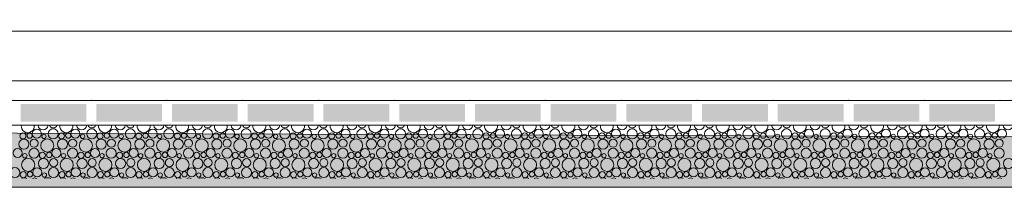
# Model space of a CAD drawing. Header units: millimetres. Extents: x 15166 to 94641, y -300 to 6935.
# Tile 8 of 32: x 29764 to 32547, y -300 to 173. Entities that reach past the tile are written whole.
import ezdxf

# ---------------------------------------------------------------- set-up
doc = ezdxf.new("R2010")
doc.units = ezdxf.units.MM
doc.header["$MEASUREMENT"] = 0
for name, color, linetype in [('Métal _ Bardage.Charp_Couv_Bard_Métal', 7, 'Continuous'), ('Nouveau_Terrain _ Original.Terrain', 7, 'Continuous'), ('Nouveau_VRD _ Voirie 3d.VRD', 7, 'Continuous')]:
    doc.layers.add(name, color=color, linetype=linetype)

# ---------------------------------------------------------------- blocks, each defined once
blk = doc.blocks.new('Élément de coupe_3')
at = {"layer": 'Métal _ Bardage.Charp_Couv_Bard_Métal', "color": 7, "linetype": 'Continuous', "lineweight": 15}
blk.add_line((49496.8, 140), (17329.3, 140), dxfattribs=at)
blk = doc.blocks.new('*X9')
at = {"layer": 'Nouveau_VRD _ Voirie 3d.VRD', "color": 33, "linetype": 'Continuous', "lineweight": 15, "true_color": 0xf48e54}
for centre, radius in [((29812, -148.8), 12.8), ((29858.1, -149.5), 14.2), ((29921.1, -148.8), 12.8), ((29967.2, -149.5), 14.2), ((30030.3, -148.8), 12.8), ((30076.3, -149.5), 14.2), ((30139.4, -148.8), 12.8), ((30185.4, -149.5), 14.2), ((30248.5, -148.8), 12.8), ((30294.5, -149.5), 14.2), ((30357.6, -148.8), 12.8), ((30403.6, -149.5), 14.2), ((30466.7, -148.8), 12.8), ((30512.7, -149.5), 14.2), ((30575.8, -148.8), 12.8), ((30621.9, -149.5), 14.2), ((30684.9, -148.8), 12.8), ((30731, -149.5), 14.2), ((30794, -148.8), 12.8), ((30840.1, -149.5), 14.2), ((30903.2, -148.8), 12.8), ((30949.2, -149.5), 14.2), ((31012.3, -148.8), 12.8), ((31058.3, -149.5), 14.2), ((31121.4, -148.8), 12.8), ((31167.4, -149.5), 14.2), ((31230.5, -148.8), 12.8), ((31276.5, -149.5), 14.2), ((31339.6, -148.8), 12.8), ((31385.6, -149.5), 14.2), ((31448.7, -148.8), 12.8), ((31494.8, -149.5), 14.2), ((31557.8, -148.8), 12.8), ((31603.9, -149.5), 14.2), ((31666.9, -148.8), 12.8), ((31713, -149.5), 14.2), ((31776, -148.8), 12.8), ((31822.1, -149.5), 14.2), ((31885.2, -148.8), 12.8), ((31931.2, -149.5), 14.2), ((31994.3, -148.8), 12.8), ((32040.3, -149.5), 14.2), ((32103.4, -148.8), 12.8), ((32149.4, -149.5), 14.2), ((32212.5, -148.8), 12.8), ((32258.5, -149.5), 14.2), ((32321.6, -148.8), 12.8), ((32367.7, -149.5), 14.2), ((32430.7, -148.8), 12.8), ((32476.8, -149.5), 14.2), ((32539.8, -148.8), 12.8), ((29775.6, -178.4), 14.3), ((29772.7, -155.2), 8.58), ((29791.8, -154.2), 7.52), ((29804.4, -175.8), 11.5), ((29841.6, -182.2), 18.4), ((29832.2, -156.5), 6.2), ((29884.7, -178.4), 14.3), ((29881.8, -155.2), 8.58), ((29900.9, -154.2), 7.52), ((29913.5, -175.8), 11.5), ((29950.7, -182.2), 18.4), ((29941.4, -156.5), 6.2), ((29993.8, -178.4), 14.3), ((29990.9, -155.2), 8.58), ((30010, -154.2), 7.52), ((30022.6, -175.8), 11.5), ((30059.8, -182.2), 18.4), ((30050.5, -156.5), 6.2), ((30102.9, -178.4), 14.3), ((30100, -155.2), 8.58), ((30119.2, -154.2), 7.52), ((30131.7, -175.8), 11.5), ((30168.9, -182.2), 18.4), ((30159.6, -156.5), 6.2), ((30212, -178.4), 14.3), ((30209.1, -155.2), 8.58), ((30228.3, -154.2), 7.52), ((30240.8, -175.8), 11.5), ((30278.1, -182.2), 18.4), ((30268.7, -156.5), 6.2), ((30321.1, -178.4), 14.3), ((30318.2, -155.2), 8.58), ((30337.4, -154.2), 7.52), ((30349.9, -175.8), 11.5), ((30387.2, -182.2), 18.4), ((30377.8, -156.5), 6.2), ((30430.2, -178.4), 14.3), ((30427.3, -155.2), 8.58), ((30446.5, -154.2), 7.52), ((30459.1, -175.8), 11.5), ((30496.3, -182.2), 18.4), ((30486.9, -156.5), 6.2), ((30539.4, -178.4), 14.3), ((30536.5, -155.2), 8.58), ((30555.6, -154.2), 7.52), ((30568.2, -175.8), 11.5), ((30605.4, -182.2), 18.4), ((30596, -156.5), 6.2), ((30648.5, -178.4), 14.3), ((30645.6, -155.2), 8.58), ((30664.7, -154.2), 7.52), ((30677.3, -175.8), 11.5), ((30714.5, -182.2), 18.4), ((30705.1, -156.5), 6.2), ((30757.6, -178.4), 14.3), ((30754.7, -155.2), 8.58), ((30773.8, -154.2), 7.52), ((30786.4, -175.8), 11.5), ((30823.6, -182.2), 18.4), ((30814.3, -156.5), 6.2), ((30866.7, -178.4), 14.3), ((30863.8, -155.2), 8.58), ((30882.9, -154.2), 7.52), ((30895.5, -175.8), 11.5), ((30932.7, -182.2), 18.4), ((30923.4, -156.5), 6.2), ((30975.8, -178.4), 14.3), ((30972.9, -155.2), 8.58), ((30992.1, -154.2), 7.52), ((31004.6, -175.8), 11.5), ((31041.8, -182.2), 18.4), ((31032.5, -156.5), 6.2), ((31084.9, -178.4), 14.3), ((31082, -155.2), 8.58), ((31101.2, -154.2), 7.52), ((31113.7, -175.8), 11.5), ((31151, -182.2), 18.4), ((31141.6, -156.5), 6.2), ((31194, -178.4), 14.3), ((31191.1, -155.2), 8.58), ((31210.3, -154.2), 7.52), ((31222.8, -175.8), 11.5), ((31260.1, -182.2), 18.4), ((31250.7, -156.5), 6.2), ((31303.1, -178.4), 14.3), ((31300.2, -155.2), 8.58), ((31319.4, -154.2), 7.52), ((31331.9, -175.8), 11.5), ((31369.2, -182.2), 18.4), ((31359.8, -156.5), 6.2), ((31412.3, -178.4), 14.3), ((31409.4, -155.2), 8.58), ((31428.5, -154.2), 7.52), ((31441.1, -175.8), 11.5), ((31478.3, -182.2), 18.4), ((31468.9, -156.5), 6.2), ((31521.4, -178.4), 14.3), ((31518.5, -155.2), 8.58), ((31537.6, -154.2), 7.52), ((31550.2, -175.8), 11.5), ((31587.4, -182.2), 18.4), ((31578, -156.5), 6.2), ((31630.5, -178.4), 14.3), ((31627.6, -155.2), 8.58), ((31646.7, -154.2), 7.52), ((31659.3, -175.8), 11.5), ((31696.5, -182.2), 18.4), ((31687.1, -156.5), 6.2), ((31739.6, -178.4), 14.3), ((31736.7, -155.2), 8.58), ((31755.8, -154.2), 7.52), ((31768.4, -175.8), 11.5), ((31805.6, -182.2), 18.4), ((31796.3, -156.5), 6.2), ((31848.7, -178.4), 14.3), ((31845.8, -155.2), 8.58), ((31864.9, -154.2), 7.52), ((31877.5, -175.8), 11.5), ((31914.7, -182.2), 18.4), ((31905.4, -156.5), 6.2), ((31957.8, -178.4), 14.3), ((31954.9, -155.2), 8.58), ((31974.1, -154.2), 7.52), ((31986.6, -175.8), 11.5), ((32023.9, -182.2), 18.4), ((32014.5, -156.5), 6.2), ((32066.9, -178.4), 14.3), ((32064, -155.2), 8.58), ((32083.2, -154.2), 7.52), ((32095.7, -175.8), 11.5), ((32133, -182.2), 18.4), ((32123.6, -156.5), 6.2), ((32176, -178.4), 14.3), ((32173.1, -155.2), 8.58), ((32192.3, -154.2), 7.52), ((32204.8, -175.8), 11.5), ((32242.1, -182.2), 18.4), ((32232.7, -156.5), 6.2), ((32285.1, -178.4), 14.3), ((32282.3, -155.2), 8.58), ((32301.4, -154.2), 7.52), ((32314, -175.8), 11.5), ((32351.2, -182.2), 18.4), ((32341.8, -156.5), 6.2), ((32394.3, -178.4), 14.3), ((32391.4, -155.2), 8.58), ((32410.5, -154.2), 7.52), ((32423.1, -175.8), 11.5), ((32460.3, -182.2), 18.4), ((32450.9, -156.5), 6.2), ((32503.4, -178.4), 14.3), ((32500.5, -155.2), 8.58), ((32519.6, -154.2), 7.52), ((32532.2, -175.8), 11.5), ((29758, -203.4), 12.8), ((29804.1, -204.1), 14.2), ((29867.1, -203.4), 12.8), ((29913.2, -204.1), 14.2), ((29976.3, -203.4), 12.8), ((30022.3, -204.1), 14.2), ((30085.4, -203.4), 12.8), ((30131.4, -204.1), 14.2), ((30194.5, -203.4), 12.8), ((30240.5, -204.1), 14.2), ((30303.6, -203.4), 12.8), ((30349.6, -204.1), 14.2), ((30412.7, -203.4), 12.8), ((30458.7, -204.1), 14.2), ((30521.8, -203.4), 12.8), ((30567.9, -204.1), 14.2), ((30630.9, -203.4), 12.8), ((30677, -204.1), 14.2), ((30740, -203.4), 12.8), ((30786.1, -204.1), 14.2), ((30849.2, -203.4), 12.8), ((30895.2, -204.1), 14.2), ((30958.3, -203.4), 12.8), ((31004.3, -204.1), 14.2), ((31067.4, -203.4), 12.8), ((31113.4, -204.1), 14.2), ((31176.5, -203.4), 12.8), ((31222.5, -204.1), 14.2), ((31285.6, -203.4), 12.8), ((31331.6, -204.1), 14.2), ((31394.7, -203.4), 12.8), ((31440.8, -204.1), 14.2), ((31503.8, -203.4), 12.8), ((31549.9, -204.1), 14.2), ((31612.9, -203.4), 12.8), ((31659, -204.1), 14.2), ((31722, -203.4), 12.8), ((31768.1, -204.1), 14.2), ((31831.2, -203.4), 12.8), ((31877.2, -204.1), 14.2), ((31940.3, -203.4), 12.8), ((31986.3, -204.1), 14.2), ((32049.4, -203.4), 12.8), ((32095.4, -204.1), 14.2), ((32158.5, -203.4), 12.8), ((32204.5, -204.1), 14.2), ((32267.6, -203.4), 12.8), ((32313.7, -204.1), 14.2), ((32376.7, -203.4), 12.8), ((32422.8, -204.1), 14.2), ((32485.8, -203.4), 12.8), ((32531.9, -204.1), 14.2), ((29787.6, -236.8), 18.4), ((29778.2, -211.1), 6.2), ((29830.7, -233), 14.3), ((29827.8, -209.8), 8.58), ((29846.9, -208.8), 7.52), ((29859.5, -230.4), 11.5), ((29896.7, -236.8), 18.4), ((29887.4, -211.1), 6.2), ((29939.8, -233), 14.3), ((29936.9, -209.8), 8.58), ((29956, -208.8), 7.52), ((29968.6, -230.4), 11.5), ((30005.8, -236.8), 18.4), ((29996.5, -211.1), 6.2), ((30048.9, -233), 14.3), ((30046, -209.8), 8.58), ((30065.2, -208.8), 7.52), ((30077.7, -230.4), 11.5), ((30114.9, -236.8), 18.4), ((30105.6, -211.1), 6.2), ((30158, -233), 14.3), ((30155.1, -209.8), 8.58), ((30174.3, -208.8), 7.52), ((30186.8, -230.4), 11.5), ((30224.1, -236.8), 18.4), ((30214.7, -211.1), 6.2), ((30267.1, -233), 14.3), ((30264.2, -209.8), 8.58), ((30283.4, -208.8), 7.52), ((30295.9, -230.4), 11.5), ((30333.2, -236.8), 18.4), ((30323.8, -211.1), 6.2), ((30376.2, -233), 14.3), ((30373.3, -209.8), 8.58), ((30392.5, -208.8), 7.52), ((30405.1, -230.4), 11.5), ((30442.3, -236.8), 18.4), ((30432.9, -211.1), 6.2), ((30485.4, -233), 14.3), ((30482.5, -209.8), 8.58), ((30501.6, -208.8), 7.52), ((30514.2, -230.4), 11.5), ((30551.4, -236.8), 18.4), ((30542, -211.1), 6.2), ((30594.5, -233), 14.3), ((30591.6, -209.8), 8.58), ((30610.7, -208.8), 7.52), ((30623.3, -230.4), 11.5), ((30660.5, -236.8), 18.4), ((30651.1, -211.1), 6.2), ((30703.6, -233), 14.3), ((30700.7, -209.8), 8.58), ((30719.8, -208.8), 7.52), ((30732.4, -230.4), 11.5), ((30769.6, -236.8), 18.4), ((30760.3, -211.1), 6.2), ((30812.7, -233), 14.3), ((30809.8, -209.8), 8.58), ((30828.9, -208.8), 7.52), ((30841.5, -230.4), 11.5), ((30878.7, -236.8), 18.4), ((30869.4, -211.1), 6.2), ((30921.8, -233), 14.3), ((30918.9, -209.8), 8.58), ((30938.1, -208.8), 7.52), ((30950.6, -230.4), 11.5), ((30987.8, -236.8), 18.4), ((30978.5, -211.1), 6.2), ((31030.9, -233), 14.3), ((31028, -209.8), 8.58), ((31047.2, -208.8), 7.52), ((31059.7, -230.4), 11.5), ((31097, -236.8), 18.4), ((31087.6, -211.1), 6.2), ((31140, -233), 14.3), ((31137.1, -209.8), 8.58), ((31156.3, -208.8), 7.52), ((31168.8, -230.4), 11.5), ((31206.1, -236.8), 18.4), ((31196.7, -211.1), 6.2), ((31249.1, -233), 14.3), ((31246.2, -209.8), 8.58), ((31265.4, -208.8), 7.52), ((31277.9, -230.4), 11.5), ((31315.2, -236.8), 18.4), ((31305.8, -211.1), 6.2), ((31358.3, -233), 14.3), ((31355.4, -209.8), 8.58), ((31374.5, -208.8), 7.52), ((31387.1, -230.4), 11.5), ((31424.3, -236.8), 18.4), ((31414.9, -211.1), 6.2), ((31467.4, -233), 14.3), ((31464.5, -209.8), 8.58), ((31483.6, -208.8), 7.52), ((31496.2, -230.4), 11.5), ((31533.4, -236.8), 18.4), ((31524, -211.1), 6.2), ((31576.5, -233), 14.3), ((31573.6, -209.8), 8.58), ((31592.7, -208.8), 7.52), ((31605.3, -230.4), 11.5), ((31642.5, -236.8), 18.4), ((31633.1, -211.1), 6.2), ((31685.6, -233), 14.3), ((31682.7, -209.8), 8.58), ((31701.8, -208.8), 7.52), ((31714.4, -230.4), 11.5), ((31751.6, -236.8), 18.4), ((31742.3, -211.1), 6.2), ((31794.7, -233), 14.3), ((31791.8, -209.8), 8.58), ((31810.9, -208.8), 7.52), ((31823.5, -230.4), 11.5), ((31860.7, -236.8), 18.4), ((31851.4, -211.1), 6.2), ((31903.8, -233), 14.3), ((31900.9, -209.8), 8.58), ((31920.1, -208.8), 7.52), ((31932.6, -230.4), 11.5), ((31969.9, -236.8), 18.4), ((31960.5, -211.1), 6.2), ((32012.9, -233), 14.3), ((32010, -209.8), 8.58), ((32029.2, -208.8), 7.52), ((32041.7, -230.4), 11.5), ((32079, -236.8), 18.4), ((32069.6, -211.1), 6.2), ((32122, -233), 14.3), ((32119.1, -209.8), 8.58), ((32138.3, -208.8), 7.52), ((32150.8, -230.4), 11.5), ((32188.1, -236.8), 18.4), ((32178.7, -211.1), 6.2), ((32231.1, -233), 14.3), ((32228.3, -209.8), 8.58), ((32247.4, -208.8), 7.52), ((32260, -230.4), 11.5), ((32297.2, -236.8), 18.4), ((32287.8, -211.1), 6.2), ((32340.3, -233), 14.3), ((32337.4, -209.8), 8.58), ((32356.5, -208.8), 7.52), ((32369.1, -230.4), 11.5), ((32406.3, -236.8), 18.4), ((32396.9, -211.1), 6.2), ((32449.4, -233), 14.3), ((32446.5, -209.8), 8.58), ((32465.6, -208.8), 7.52), ((32478.2, -230.4), 11.5), ((32515.4, -236.8), 18.4), ((32506, -211.1), 6.2), ((32558.5, -233), 14.3), ((29750.1, -258.7), 14.2), ((29813.1, -258), 12.8), ((29859.2, -258.7), 14.2), ((29922.3, -258), 12.8), ((29968.3, -258.7), 14.2), ((30031.4, -258), 12.8), ((30077.4, -258.7), 14.2), ((30140.5, -258), 12.8), ((30186.5, -258.7), 14.2), ((30249.6, -258), 12.8), ((30295.6, -258.7), 14.2), ((30358.7, -258), 12.8), ((30404.7, -258.7), 14.2), ((30467.8, -258), 12.8), ((30513.9, -258.7), 14.2), ((30576.9, -258), 12.8), ((30623, -258.7), 14.2), ((30686, -258), 12.8), ((30732.1, -258.7), 14.2), ((30795.2, -258), 12.8), ((30841.2, -258.7), 14.2), ((30904.3, -258), 12.8), ((30950.3, -258.7), 14.2), ((31013.4, -258), 12.8), ((31059.4, -258.7), 14.2), ((31122.5, -258), 12.8), ((31168.5, -258.7), 14.2), ((31231.6, -258), 12.8), ((31277.6, -258.7), 14.2), ((31340.7, -258), 12.8), ((31386.8, -258.7), 14.2), ((31449.8, -258), 12.8), ((31495.9, -258.7), 14.2), ((31558.9, -258), 12.8), ((31605, -258.7), 14.2), ((31668, -258), 12.8), ((31714.1, -258.7), 14.2), ((31777.2, -258), 12.8), ((31823.2, -258.7), 14.2), ((31886.3, -258), 12.8), ((31932.3, -258.7), 14.2), ((31995.4, -258), 12.8), ((32041.4, -258.7), 14.2), ((32104.5, -258), 12.8), ((32150.5, -258.7), 14.2), ((32213.6, -258), 12.8), ((32259.7, -258.7), 14.2), ((32322.7, -258), 12.8), ((32368.8, -258.7), 14.2), ((32431.8, -258), 12.8), ((32477.9, -258.7), 14.2), ((32540.9, -258), 12.8), ((29773.8, -264.4), 8.58), ((29792.9, -263.4), 7.52), ((29833.4, -265.7), 6.2), ((29882.9, -264.4), 8.58), ((29902, -263.4), 7.52), ((29942.5, -265.7), 6.2), ((29992, -264.4), 8.58), ((30011.2, -263.4), 7.52), ((30051.6, -265.7), 6.2), ((30101.1, -264.4), 8.58), ((30120.3, -263.4), 7.52), ((30160.7, -265.7), 6.2), ((30210.2, -264.4), 8.58), ((30229.4, -263.4), 7.52), ((30269.8, -265.7), 6.2), ((30319.3, -264.4), 8.58), ((30338.5, -263.4), 7.52), ((30378.9, -265.7), 6.2), ((30428.5, -264.4), 8.58), ((30447.6, -263.4), 7.52), ((30488, -265.7), 6.2), ((30537.6, -264.4), 8.58), ((30556.7, -263.4), 7.52), ((30597.1, -265.7), 6.2), ((30646.7, -264.4), 8.58), ((30665.8, -263.4), 7.52), ((30706.3, -265.7), 6.2), ((30755.8, -264.4), 8.58), ((30774.9, -263.4), 7.52), ((30815.4, -265.7), 6.2), ((30864.9, -264.4), 8.58), ((30884.1, -263.4), 7.52), ((30924.5, -265.7), 6.2), ((30974, -264.4), 8.58), ((30993.2, -263.4), 7.52), ((31033.6, -265.7), 6.2), ((31083.1, -264.4), 8.58), ((31102.3, -263.4), 7.52), ((31142.7, -265.7), 6.2), ((31192.2, -264.4), 8.58), ((31211.4, -263.4), 7.52), ((31251.8, -265.7), 6.2), ((31301.4, -264.4), 8.58), ((31320.5, -263.4), 7.52), ((31360.9, -265.7), 6.2), ((31410.5, -264.4), 8.58), ((31429.6, -263.4), 7.52), ((31470, -265.7), 6.2), ((31519.6, -264.4), 8.58), ((31538.7, -263.4), 7.52), ((31579.1, -265.7), 6.2), ((31628.7, -264.4), 8.58), ((31647.8, -263.4), 7.52), ((31688.3, -265.7), 6.2), ((31737.8, -264.4), 8.58), ((31756.9, -263.4), 7.52), ((31797.4, -265.7), 6.2), ((31846.9, -264.4), 8.58), ((31866.1, -263.4), 7.52), ((31906.5, -265.7), 6.2), ((31956, -264.4), 8.58), ((31975.2, -263.4), 7.52), ((32015.6, -265.7), 6.2), ((32065.1, -264.4), 8.58), ((32084.3, -263.4), 7.52), ((32124.7, -265.7), 6.2), ((32174.3, -264.4), 8.58), ((32193.4, -263.4), 7.52), ((32233.8, -265.7), 6.2), ((32283.4, -264.4), 8.58), ((32302.5, -263.4), 7.52), ((32342.9, -265.7), 6.2), ((32392.5, -264.4), 8.58), ((32411.6, -263.4), 7.52), ((32452, -265.7), 6.2), ((32501.6, -264.4), 8.58), ((32520.7, -263.4), 7.52)]:
    blk.add_circle(centre, radius, dxfattribs=at)
for centre, radius, start, end in [((29786.5, -127.6), 18.4, 172.6812, 7.3188), ((29829.6, -123.8), 14.3, 185.6052, 354.3948), ((29858.4, -121.2), 11.5, 200.5726, 339.4274), ((29895.6, -127.6), 18.4, 172.6812, 7.3188), ((29938.7, -123.8), 14.3, 185.6052, 354.3948), ((29967.5, -121.2), 11.5, 200.5726, 339.4274), ((30004.7, -127.6), 18.4, 172.6812, 7.3188), ((30047.8, -123.8), 14.3, 185.6052, 354.3948), ((30076.6, -121.2), 11.5, 200.5726, 339.4274), ((30113.8, -127.6), 18.4, 172.6812, 7.3188), ((30156.9, -123.8), 14.3, 185.6052, 354.3948), ((30185.7, -121.2), 11.5, 200.5726, 339.4274), ((30222.9, -127.6), 18.4, 172.6812, 7.3188), ((30266, -123.8), 14.3, 185.6052, 354.3948), ((30294.8, -121.2), 11.5, 200.5726, 339.4274), ((30332.1, -127.6), 18.4, 172.6812, 7.3188), ((30375.1, -123.8), 14.3, 185.6052, 354.3948), ((30403.9, -121.2), 11.5, 200.5726, 339.4274), ((30441.2, -127.6), 18.4, 172.6812, 7.3188), ((30484.2, -123.8), 14.3, 185.6052, 354.3948), ((30513.1, -121.2), 11.5, 200.5726, 339.4274), ((30550.3, -127.6), 18.4, 172.6812, 7.3188), ((30593.4, -123.8), 14.3, 185.6052, 354.3948), ((30622.2, -121.2), 11.5, 200.5726, 339.4274), ((30659.4, -127.6), 18.4, 172.6812, 7.3188), ((30702.5, -123.8), 14.3, 185.6052, 354.3948), ((30731.3, -121.2), 11.5, 200.5726, 339.4274), ((30768.5, -127.6), 18.4, 172.6812, 7.3188), ((30811.6, -123.8), 14.3, 185.6052, 354.3948), ((30840.4, -121.2), 11.5, 200.5726, 339.4274), ((30877.6, -127.6), 18.4, 172.6812, 7.3188), ((30920.7, -123.8), 14.3, 185.6052, 354.3948), ((30949.5, -121.2), 11.5, 200.5726, 339.4274), ((30986.7, -127.6), 18.4, 172.6812, 7.3188), ((31029.8, -123.8), 14.3, 185.6052, 354.3948), ((31058.6, -121.2), 11.5, 200.5726, 339.4274), ((31095.8, -127.6), 18.4, 172.6812, 7.3188), ((31138.9, -123.8), 14.3, 185.6052, 354.3948), ((31167.7, -121.2), 11.5, 200.5726, 339.4274), ((31205, -127.6), 18.4, 172.6812, 7.3188), ((31248, -123.8), 14.3, 185.6052, 354.3948), ((31276.8, -121.2), 11.5, 200.5726, 339.4274), ((31314.1, -127.6), 18.4, 172.6812, 7.3188), ((31357.1, -123.8), 14.3, 185.6052, 354.3948), ((31385.9, -121.2), 11.5, 200.5726, 339.4274), ((31423.2, -127.6), 18.4, 172.6812, 7.3188), ((31466.3, -123.8), 14.3, 185.6052, 354.3948), ((31495.1, -121.2), 11.5, 200.5726, 339.4274), ((31532.3, -127.6), 18.4, 172.6812, 7.3188), ((31575.4, -123.8), 14.3, 185.6052, 354.3948), ((31604.2, -121.2), 11.5, 200.5726, 339.4274), ((31641.4, -127.6), 18.4, 172.6812, 7.3188), ((31684.5, -123.8), 14.3, 185.6052, 354.3948), ((31713.3, -121.2), 11.5, 200.5726, 339.4274), ((31750.5, -127.6), 18.4, 172.6812, 7.3188), ((31793.6, -123.8), 14.3, 185.6052, 354.3948), ((31822.4, -121.2), 11.5, 200.5726, 339.4274), ((31859.6, -127.6), 18.4, 172.6812, 7.3188), ((31902.7, -123.8), 14.3, 185.6052, 354.3948), ((31931.5, -121.2), 11.5, 200.5726, 339.4274), ((31968.7, -127.6), 18.4, 172.6812, 7.3188), ((32011.8, -123.8), 14.3, 185.6052, 354.3948), ((32040.6, -121.2), 11.5, 200.5726, 339.4274), ((32077.9, -127.6), 18.4, 172.6812, 7.3188), ((32120.9, -123.8), 14.3, 185.6052, 354.3948), ((32149.7, -121.2), 11.5, 200.5726, 339.4274), ((32187, -127.6), 18.4, 172.6812, 7.3188), ((32230, -123.8), 14.3, 185.6052, 354.3948), ((32258.8, -121.2), 11.5, 200.5726, 339.4274), ((32296.1, -127.6), 18.4, 172.6812, 7.3188), ((32339.1, -123.8), 14.3, 185.6052, 354.3948), ((32368, -121.2), 11.5, 200.5726, 339.4274), ((32405.2, -127.6), 18.4, 172.6812, 7.3188), ((32448.3, -123.8), 14.3, 185.6052, 354.3948), ((32477.1, -121.2), 11.5, 200.5726, 339.4274), ((32514.3, -127.6), 18.4, 172.6812, 7.3188), ((32557.4, -123.8), 14.3, 185.6052, 354.3948), ((29776.7, -287.6), 14.3, 59.7951, 120.2049), ((29805.5, -285), 11.5, 57.6732, 122.3268), ((29842.7, -291.4), 18.4, 61.2883, 118.7117), ((29885.8, -287.6), 14.3, 59.7951, 120.2049), ((29914.6, -285), 11.5, 57.6732, 122.3268), ((29951.8, -291.4), 18.4, 61.2883, 118.7117), ((29994.9, -287.6), 14.3, 59.7951, 120.2049), ((30023.7, -285), 11.5, 57.6732, 122.3268), ((30060.9, -291.4), 18.4, 61.2883, 118.7117), ((30104, -287.6), 14.3, 59.7951, 120.2049), ((30132.8, -285), 11.5, 57.6732, 122.3268), ((30170.1, -291.4), 18.4, 61.2883, 118.7117), ((30213.1, -287.6), 14.3, 59.7951, 120.2049), ((30241.9, -285), 11.5, 57.6732, 122.3268), ((30279.2, -291.4), 18.4, 61.2883, 118.7117), ((30322.2, -287.6), 14.3, 59.7951, 120.2049), ((30351.1, -285), 11.5, 57.6732, 122.3268), ((30388.3, -291.4), 18.4, 61.2883, 118.7117), ((30431.4, -287.6), 14.3, 59.7951, 120.2049), ((30460.2, -285), 11.5, 57.6732, 122.3268), ((30497.4, -291.4), 18.4, 61.2883, 118.7117), ((30540.5, -287.6), 14.3, 59.7951, 120.2049), ((30569.3, -285), 11.5, 57.6732, 122.3268), ((30606.5, -291.4), 18.4, 61.2883, 118.7117), ((30649.6, -287.6), 14.3, 59.7951, 120.2049), ((30678.4, -285), 11.5, 57.6732, 122.3268), ((30715.6, -291.4), 18.4, 61.2883, 118.7117), ((30758.7, -287.6), 14.3, 59.7951, 120.2049), ((30787.5, -285), 11.5, 57.6732, 122.3268), ((30824.7, -291.4), 18.4, 61.2883, 118.7117), ((30867.8, -287.6), 14.3, 59.7951, 120.2049), ((30896.6, -285), 11.5, 57.6732, 122.3268), ((30933.8, -291.4), 18.4, 61.2883, 118.7117), ((30976.9, -287.6), 14.3, 59.7951, 120.2049), ((31005.7, -285), 11.5, 57.6732, 122.3268), ((31043, -291.4), 18.4, 61.2883, 118.7117), ((31086, -287.6), 14.3, 59.7951, 120.2049), ((31114.8, -285), 11.5, 57.6732, 122.3268), ((31152.1, -291.4), 18.4, 61.2883, 118.7117), ((31195.1, -287.6), 14.3, 59.7951, 120.2049), ((31223.9, -285), 11.5, 57.6732, 122.3268), ((31261.2, -291.4), 18.4, 61.2883, 118.7117), ((31304.3, -287.6), 14.3, 59.7951, 120.2049), ((31333.1, -285), 11.5, 57.6732, 122.3268), ((31370.3, -291.4), 18.4, 61.2883, 118.7117), ((31413.4, -287.6), 14.3, 59.7951, 120.2049), ((31442.2, -285), 11.5, 57.6732, 122.3268), ((31479.4, -291.4), 18.4, 61.2883, 118.7117), ((31522.5, -287.6), 14.3, 59.7951, 120.2049), ((31551.3, -285), 11.5, 57.6732, 122.3268), ((31588.5, -291.4), 18.4, 61.2883, 118.7117), ((31631.6, -287.6), 14.3, 59.7951, 120.2049), ((31660.4, -285), 11.5, 57.6732, 122.3268), ((31697.6, -291.4), 18.4, 61.2883, 118.7117), ((31740.7, -287.6), 14.3, 59.7951, 120.2049), ((31769.5, -285), 11.5, 57.6732, 122.3268), ((31806.7, -291.4), 18.4, 61.2883, 118.7117), ((31849.8, -287.6), 14.3, 59.7951, 120.2049), ((31878.6, -285), 11.5, 57.6732, 122.3268), ((31915.9, -291.4), 18.4, 61.2883, 118.7117), ((31958.9, -287.6), 14.3, 59.7951, 120.2049), ((31987.7, -285), 11.5, 57.6732, 122.3268), ((32025, -291.4), 18.4, 61.2883, 118.7117), ((32068, -287.6), 14.3, 59.7951, 120.2049), ((32096.8, -285), 11.5, 57.6732, 122.3268), ((32134.1, -291.4), 18.4, 61.2883, 118.7117), ((32177.1, -287.6), 14.3, 59.7951, 120.2049), ((32206, -285), 11.5, 57.6732, 122.3268), ((32243.2, -291.4), 18.4, 61.2883, 118.7117), ((32286.3, -287.6), 14.3, 59.7951, 120.2049), ((32315.1, -285), 11.5, 57.6732, 122.3268), ((32352.3, -291.4), 18.4, 61.2883, 118.7117), ((32395.4, -287.6), 14.3, 59.7951, 120.2049), ((32424.2, -285), 11.5, 57.6732, 122.3268), ((32461.4, -291.4), 18.4, 61.2883, 118.7117), ((32504.5, -287.6), 14.3, 59.7951, 120.2049), ((32533.3, -285), 11.5, 57.6732, 122.3268)]:
    blk.add_arc(centre, radius, start, end, dxfattribs=at)
blk = doc.blocks.new('*X10')
at = {"layer": 'Nouveau_VRD _ Voirie 3d.VRD', "linetype": 'Continuous', "lineweight": 15, "true_color": 0xb5b5b5}
for points in [[(29766, -65.2), (29766, -115.2), (29952, -115.2), (29952, -65.2)], [(29980, -65.2), (29980, -115.2), (30166, -115.2), (30166, -65.2)], [(30194, -65.2), (30194, -115.2), (30380.1, -115.2), (30380.1, -65.2)], [(30408.1, -65.2), (30408.1, -115.2), (30594.1, -115.2), (30594.1, -65.2)], [(30622.1, -65.2), (30622.1, -115.2), (30808.2, -115.2), (30808.2, -65.2)], [(30836.2, -65.2), (30836.2, -115.2), (31022.2, -115.2), (31022.2, -65.2)], [(31050.2, -65.2), (31050.2, -115.2), (31236.2, -115.2), (31236.2, -65.2)], [(31264.3, -65.2), (31264.3, -115.2), (31450.3, -115.2), (31450.3, -65.2)], [(31478.3, -65.2), (31478.3, -115.2), (31664.3, -115.2), (31664.3, -65.2)], [(31692.3, -65.2), (31692.3, -115.2), (31878.4, -115.2), (31878.4, -65.2)], [(31906.4, -65.2), (31906.4, -115.2), (32092.4, -115.2), (32092.4, -65.2)], [(32120.4, -65.2), (32120.4, -115.2), (32306.5, -115.2), (32306.5, -65.2)], [(32334.5, -65.2), (32334.5, -115.2), (32520.5, -115.2), (32520.5, -65.2)]]:
    blk.add_hatch(color=253, dxfattribs=at).paths.add_polyline_path(points)
at = {"layer": 'Nouveau_VRD _ Voirie 3d.VRD', "color": 253, "linetype": 'Continuous', "lineweight": 15, "true_color": 0xb5b5b5}
for p in [(29966, -55.2), (30180, -55.2), (30394.1, -55.2), (30608.1, -55.2), (30822.2, -55.2), (31036.2, -55.2), (31250.2, -55.2), (31464.3, -55.2), (31678.3, -55.2), (31892.4, -55.2), (32106.4, -55.2), (32320.5, -55.2), (32534.5, -55.2), (29966, -125.2), (30180, -125.2), (30394.1, -125.2), (30608.1, -125.2), (30822.2, -125.2), (31036.2, -125.2), (31250.2, -125.2), (31464.3, -125.2), (31678.3, -125.2), (31892.4, -125.2), (32106.4, -125.2), (32320.5, -125.2), (32534.5, -125.2)]:
    blk.add_point(p, dxfattribs=at)
blk = doc.blocks.new('Élément de coupe_8')
at = {"layer": 'Nouveau_VRD _ Voirie 3d.VRD', "color": 251, "linetype": 'Continuous', "lineweight": 15, "true_color": 0x6a6a6a}
blk.add_line((49496.8, 0), (19480.3, 0), dxfattribs=at)
at = {"layer": 'Nouveau_VRD _ Voirie 3d.VRD', "color": 7, "linetype": 'Continuous', "lineweight": 15}
for p, q in [((94641.3, -55.2), (16719.9, -55.2)), ((94641.3, -125.2), (16719.9, -125.2))]:
    blk.add_line(p, q, dxfattribs=at)
at = {"layer": 'Nouveau_VRD _ Voirie 3d.VRD', "lineweight": 0}
for name in ['*X10', '*X9']:
    blk.add_blockref(name, (0, 0), dxfattribs=at)
blk = doc.blocks.new('Élément de coupe_21')
at = {"layer": 'Nouveau_Terrain _ Original.Terrain', "linetype": 'Continuous', "lineweight": 15, "true_color": 0xf48e54}
h = blk.add_hatch(dxfattribs=at)
h.set_pattern_fill('Terre', color=33, style=0, pattern_type=2)
h.set_pattern_definition([(45, (0, 0), (-137.8858, 137.8858), []), (45, (-45.96, 45.96), (-275.7716, 275.7716), []), (45, (-91.92, 91.92), (-275.7716, 275.7716), []), (135, (-137.886, 137.886), (45.96194, 45.96194), [195, -195])])
h.paths.add_polyline_path([(15166.2, -300), (94641.3, -300), (94641.3, 172.6), (71943.5, 129), (71287.6, 118.3), (70607.6, 108.5), (70534.1, 108.7), (70476.4, 108.9), (70432.1, 109.1), (70398.6, 109.2), (70373.2, 109.2), (69695.9, 100.4), (69676.6, 100.4), (69017.9, 92.5), (69001.9, 92.5), (68384.2, 85.5), (64525.5, 3.9), (64035.9, -0.8), (63617.5, -4.9), (63265, -8.4), (62966.3, -11.4), (62708, -14.1), (62476.2, -16.6), (62256, -19), (62032.2, -21.4), (61789, -24), (61513.2, -26.9), (61206.2, -30), (60872.9, -33.2), (60518.6, -36.4), (60149.4, -39.5), (59771.7, -42.3), (59392.5, -44.6), (59019.4, -46.4), (58995.9, -46.4), (56434.9, -29.7), (32895.9, -159.1), (21645.1, -118.1), (20629.6, -115.7), (19656.5, -113.6), (18751.7, -111.8), (17939.8, -110.2), (15414.2, -106.9), (15250.7, -106.8), (15166.2, -106.6)])
at = {"layer": 'Nouveau_Terrain _ Original.Terrain', "color": 7, "linetype": 'Continuous', "lineweight": 15}
blk.add_line((94641.3, -300), (15482.5, -300), dxfattribs=at)
at = {"layer": 'Nouveau_Terrain _ Original.Terrain', "color": 7, "linetype": 'Continuous', "lineweight": 15, "flags": 128}
blk.add_lwpolyline([(15166.2, -106.6), (15250.7, -106.8), (15414.2, -106.9), (17939.8, -110.2), (18751.7, -111.8), (19656.5, -113.6), (20629.6, -115.7), (21645.1, -118.1), (32895.9, -159.1), (56434.9, -29.7)], dxfattribs=at)

msp = doc.modelspace()

# ---------------------------------------------------------------- block references
at = {"layer": 'Métal _ Bardage.Charp_Couv_Bard_Métal', "lineweight": 0}
msp.add_blockref('Élément de coupe_3', (0, 0), dxfattribs=at)
at = {"layer": 'Nouveau_Terrain _ Original.Terrain', "lineweight": 0}
msp.add_blockref('Élément de coupe_21', (0, 0), dxfattribs=at)
at = {"layer": 'Nouveau_VRD _ Voirie 3d.VRD', "lineweight": 0}
msp.add_blockref('Élément de coupe_8', (0, 0), dxfattribs=at)

doc.saveas('drawing.dxf')
